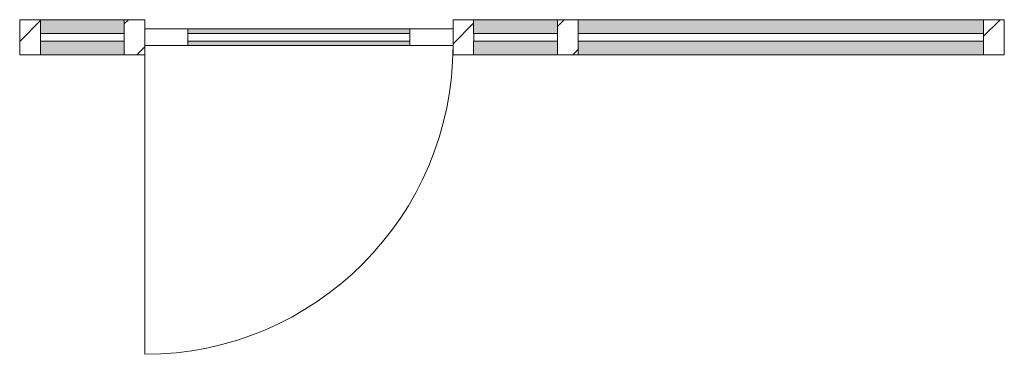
# Model space of a CAD drawing. Header units: millimetres. Extents: x 28714 to 120190, y -32637 to 2486.
# Tile 11 of 12: x 89475 to 92670, y -14987 to -13903. Entities that reach past the tile are written whole.
import ezdxf

# ---------------------------------------------------------------- set-up
doc = ezdxf.new("R2010")
doc.units = ezdxf.units.MM
for name, color, linetype, lineweight in [('A-DOOR', 31, 'Continuous', 13), ('A-DOOR-FRAM', 31, 'Continuous', 13), ('A-GLAZ', 151, 'Continuous', 13), ('A-GLAZ-CWMG', 51, 'Continuous', 13)]:
    doc.layers.add(name, color=color, linetype=linetype, lineweight=lineweight)
pattern_1 = [(45, (5789.88, -15916.9), (-70.7107, 70.7107), [])]

# ---------------------------------------------------------------- blocks, each defined once
blk = doc.blocks.new('Rectangular Mullion - NLRS_3-_CWM_kozijn profiel 067x114_gen_ASN-3305129-Plan Detail')
at = {"layer": 'A-GLAZ-CWMG'}
h = blk.add_hatch(color=256, dxfattribs=at)
h.paths.add_polyline_path([(7921.7, -14017), (9237.4, -14017), (9237.4, -13972), (7921.7, -13972)])
h.paths.add_polyline_path([(7921.7, -13948), (9237.4, -13948), (9237.4, -13903), (7921.7, -13903)])
for p, q in [((7921.7, -13903), (9237.4, -13903)), ((7921.7, -14017), (9237.4, -14017))]:
    blk.add_line(p, q, dxfattribs=at)
blk = doc.blocks.new('Rectangular Mullion - NLRS_3-_CWM_kozijn profiel 067x114_gen_ASN-2264660-Plan Detail')
at = {"layer": 'A-GLAZ-CWMG', "lineweight": 9}
h = blk.add_hatch(dxfattribs=at)
h.set_pattern_fill('FP_4', color=256, style=0, pattern_type=2)
h.set_pattern_definition(pattern_1)
h.paths.add_polyline_path([(6176.4, -14017), (6176.4, -13903), (6109.4, -13903), (6109.4, -14017)])
at = {"layer": 'A-GLAZ-CWMG', "lineweight": 18}
for p, q in [((6176.4, -13903), (6109.4, -13903)), ((6109.4, -13903), (6109.4, -14017)), ((6176.4, -13948), (6176.4, -13903)), ((6176.4, -14017), (6176.4, -13972)), ((6109.4, -14017), (6176.4, -14017))]:
    blk.add_line(p, q, dxfattribs=at)
blk = doc.blocks.new('Rectangular Mullion - NLRS_3-_CWM_kozijn profiel 067x114_gen_ASN-2264661-Plan Detail')
at = {"layer": 'A-GLAZ-CWMG', "lineweight": 9}
h = blk.add_hatch(dxfattribs=at)
h.set_pattern_fill('FP_4', color=256, style=0, pattern_type=2)
h.set_pattern_definition(pattern_1)
h.paths.add_polyline_path([(9304.4, -14017), (9304.4, -13903), (9237.4, -13903), (9237.4, -14017)])
at = {"layer": 'A-GLAZ-CWMG', "lineweight": 18}
for p, q in [((9304.4, -13903), (9237.4, -13903)), ((9237.4, -13903), (9237.4, -13948)), ((9304.4, -14017), (9304.4, -13903)), ((9237.4, -13972), (9237.4, -14017)), ((9237.4, -14017), (9304.4, -14017))]:
    blk.add_line(p, q, dxfattribs=at)
blk = doc.blocks.new('NLRS_31_WIN_CWB_subvak -SH_gen_ASN - glas 2-3305153-Plan Detail')
at = {"layer": 'A-GLAZ'}
for p, q in [((7921.7, -13972), (7921.7, -13948)), ((7921.7, -13948), (9237.4, -13948)), ((9237.4, -13948), (9237.4, -13972)), ((9237.4, -13972), (7921.7, -13972))]:
    blk.add_line(p, q, dxfattribs=at)
blk = doc.blocks.new('Rectangular Mullion - NLRS_3-_CWM_kozijn profiel 067x114_gen_ASN-3841183-Plan Detail')
at = {"layer": 'A-GLAZ-CWMG'}
h = blk.add_hatch(color=256, dxfattribs=at)
h.paths.add_polyline_path([(6448.5, -14017), (6448.5, -13972), (6176.4, -13972), (6176.4, -14017)])
h.paths.add_polyline_path([(6448.5, -13948), (6448.5, -13903), (6176.4, -13903), (6176.4, -13948)])
for p, q in [((6176.4, -13903), (6448.5, -13903)), ((6176.4, -14017), (6448.5, -14017))]:
    blk.add_line(p, q, dxfattribs=at)
blk = doc.blocks.new('NLRS_31_DO_CWB_deur 1_gen_ASN - 1std-4159087-Plan Detail')
at = {"layer": 'A-DOOR-FRAM'}
for points in [[(6655.5, -13948), (7375.5, -13948), (7375.5, -13933), (6655.5, -13933)], [(6655.5, -13987), (7375.5, -13987), (7375.5, -13972), (6655.5, -13972)]]:
    blk.add_hatch(color=256, dxfattribs=at).paths.add_polyline_path(points)
at = {"layer": 'A-DOOR'}
for p, q in [((6515.5, -13987), (6515.5, -13933)), ((6515.5, -13933), (6655.5, -13933)), ((6655.5, -13933), (6655.5, -13987)), ((7375.5, -13987), (7375.5, -13933)), ((7375.5, -13933), (7515.5, -13933)), ((7515.5, -13933), (7515.5, -13987)), ((6655.5, -13987), (6515.5, -13987)), ((7515.5, -13987), (7375.5, -13987))]:
    blk.add_line(p, q, dxfattribs=at)
at = {"layer": 'A-DOOR-FRAM'}
for p, q in [((7375.5, -13933), (6655.5, -13933)), ((6655.5, -13987), (7375.5, -13987))]:
    blk.add_line(p, q, dxfattribs=at)
blk = doc.blocks.new('Rectangular Mullion - NLRS_3-_CWM_kozijn profiel 067x114_gen_ASN-2264599-Plan Detail')
at = {"layer": 'A-GLAZ-CWMG', "lineweight": 9}
h = blk.add_hatch(dxfattribs=at)
h.set_pattern_fill('FP_4', color=256, style=0, pattern_type=2)
h.set_pattern_definition(pattern_1)
h.paths.add_polyline_path([(7582.5, -14017), (7582.5, -13903), (7515.5, -13903), (7515.5, -14017)])
at = {"layer": 'A-GLAZ-CWMG', "lineweight": 18}
for p, q in [((7582.5, -13903), (7515.5, -13903)), ((7515.5, -13903), (7515.5, -13933)), ((7582.5, -13948), (7582.5, -13903)), ((7515.5, -13987), (7515.5, -14017)), ((7582.5, -14017), (7582.5, -13972)), ((7515.5, -14017), (7582.5, -14017))]:
    blk.add_line(p, q, dxfattribs=at)
blk = doc.blocks.new('WI_subvak - glas 2-4159235-Plan Detail')
at = {"layer": 'A-GLAZ'}
for p, q in [((6655.5, -13948), (7375.5, -13948)), ((7375.5, -13972), (6655.5, -13972))]:
    blk.add_line(p, q, dxfattribs=at)
blk = doc.blocks.new('BI deur rechts - BI deur rechts-3841312-Plan Detail')
at = {"layer": 'A-GLAZ'}
blk.add_line((6515.5, -13987), (6515.5, -14987), dxfattribs=at)
blk.add_arc((6515.5, -13987), 1000, 270, 0, dxfattribs=at)
blk = doc.blocks.new('Rectangular Mullion - NLRS_3-_CWM_kozijn profiel 067x114_gen_ASN-V5-Plan Detail')
at = {"layer": 'A-GLAZ-CWMG', "lineweight": 9}
h = blk.add_hatch(dxfattribs=at)
h.set_pattern_fill('FP_4', color=256, style=0, pattern_type=2)
h.set_pattern_definition(pattern_1)
h.paths.add_polyline_path([(6515.5, -14017), (6515.5, -13903), (6448.5, -13903), (6448.5, -14017)])
at = {"layer": 'A-GLAZ-CWMG', "lineweight": 18}
for p, q in [((6515.5, -13903), (6448.5, -13903)), ((6448.5, -13903), (6448.5, -13948)), ((6515.5, -13933), (6515.5, -13903)), ((6448.5, -13972), (6448.5, -14017)), ((6515.5, -14017), (6515.5, -13987)), ((6448.5, -14017), (6515.5, -14017))]:
    blk.add_line(p, q, dxfattribs=at)
blk = doc.blocks.new('NLRS_31_WIN_CWB_subvak -SH_gen_ASN - glas 2-3305186-Plan Detail')
at = {"layer": 'A-GLAZ'}
for p, q in [((6176.4, -13972), (6176.4, -13948)), ((6176.4, -13948), (6448.5, -13948)), ((6448.5, -13948), (6448.5, -13972)), ((6448.5, -13972), (6176.4, -13972))]:
    blk.add_line(p, q, dxfattribs=at)
blk = doc.blocks.new('Rectangular Mullion - NLRS_3-_CWM_kozijn profiel 067x114_gen_ASN-3305131-Plan Detail')
at = {"layer": 'A-GLAZ-CWMG'}
h = blk.add_hatch(color=256, dxfattribs=at)
h.paths.add_polyline_path([(7582.5, -14017), (7854.7, -14017), (7854.7, -13972), (7582.5, -13972), (7582.5, -13987)])
h.paths.add_polyline_path([(7854.7, -13948), (7854.7, -13903), (7582.5, -13903), (7582.5, -13948)])
for p, q in [((7582.5, -13903), (7854.7, -13903)), ((7582.5, -14017), (7854.7, -14017))]:
    blk.add_line(p, q, dxfattribs=at)
blk = doc.blocks.new('Rectangular Mullion - NLRS_3-_CWM_kozijn profiel 067x114_gen_ASN-V6-Plan Detail')
at = {"layer": 'A-GLAZ-CWMG', "lineweight": 9}
h = blk.add_hatch(dxfattribs=at)
h.set_pattern_fill('FP_4', color=256, style=0, pattern_type=2)
h.set_pattern_definition(pattern_1)
h.paths.add_polyline_path([(7921.7, -14017), (7921.7, -13903), (7854.7, -13903), (7854.7, -14017)])
at = {"layer": 'A-GLAZ-CWMG', "lineweight": 18}
for p, q in [((7921.7, -13903), (7854.7, -13903)), ((7854.7, -13903), (7854.7, -13948)), ((7921.7, -13948), (7921.7, -13903)), ((7854.7, -13972), (7854.7, -14017)), ((7921.7, -14017), (7921.7, -13972)), ((7854.7, -14017), (7921.7, -14017))]:
    blk.add_line(p, q, dxfattribs=at)

msp = doc.modelspace()

# ---------------------------------------------------------------- block references
at = {"layer": 'A-DOOR-FRAM'}
msp.add_blockref('NLRS_31_DO_CWB_deur 1_gen_ASN - 1std-4159087-Plan Detail', (83365.9, 0), dxfattribs=at)
at = {"layer": 'A-GLAZ', "lineweight": 18}
for name, p in [('NLRS_31_WIN_CWB_subvak -SH_gen_ASN - glas 2-3305186-Plan Detail', (83365.9, 0)), ('WI_subvak - glas 2-4159235-Plan Detail', (83365.9, 0)), ('NLRS_31_WIN_CWB_subvak -SH_gen_ASN - glas 2-3305186-Plan Detail', (84772.1, 0)), ('NLRS_31_WIN_CWB_subvak -SH_gen_ASN - glas 2-3305153-Plan Detail', (83365.9, 0))]:
    msp.add_blockref(name, p, dxfattribs=at)
at = {"layer": 'A-GLAZ'}
msp.add_blockref('BI deur rechts - BI deur rechts-3841312-Plan Detail', (83365.9, 0), dxfattribs=at)
at = {"layer": 'A-GLAZ-CWMG'}
for name in ['Rectangular Mullion - NLRS_3-_CWM_kozijn profiel 067x114_gen_ASN-2264660-Plan Detail', 'Rectangular Mullion - NLRS_3-_CWM_kozijn profiel 067x114_gen_ASN-3841183-Plan Detail', 'Rectangular Mullion - NLRS_3-_CWM_kozijn profiel 067x114_gen_ASN-V5-Plan Detail', 'Rectangular Mullion - NLRS_3-_CWM_kozijn profiel 067x114_gen_ASN-2264599-Plan Detail', 'Rectangular Mullion - NLRS_3-_CWM_kozijn profiel 067x114_gen_ASN-3305131-Plan Detail', 'Rectangular Mullion - NLRS_3-_CWM_kozijn profiel 067x114_gen_ASN-V6-Plan Detail', 'Rectangular Mullion - NLRS_3-_CWM_kozijn profiel 067x114_gen_ASN-3305129-Plan Detail', 'Rectangular Mullion - NLRS_3-_CWM_kozijn profiel 067x114_gen_ASN-2264661-Plan Detail']:
    msp.add_blockref(name, (83365.9, 0), dxfattribs=at)

doc.saveas('drawing.dxf')
